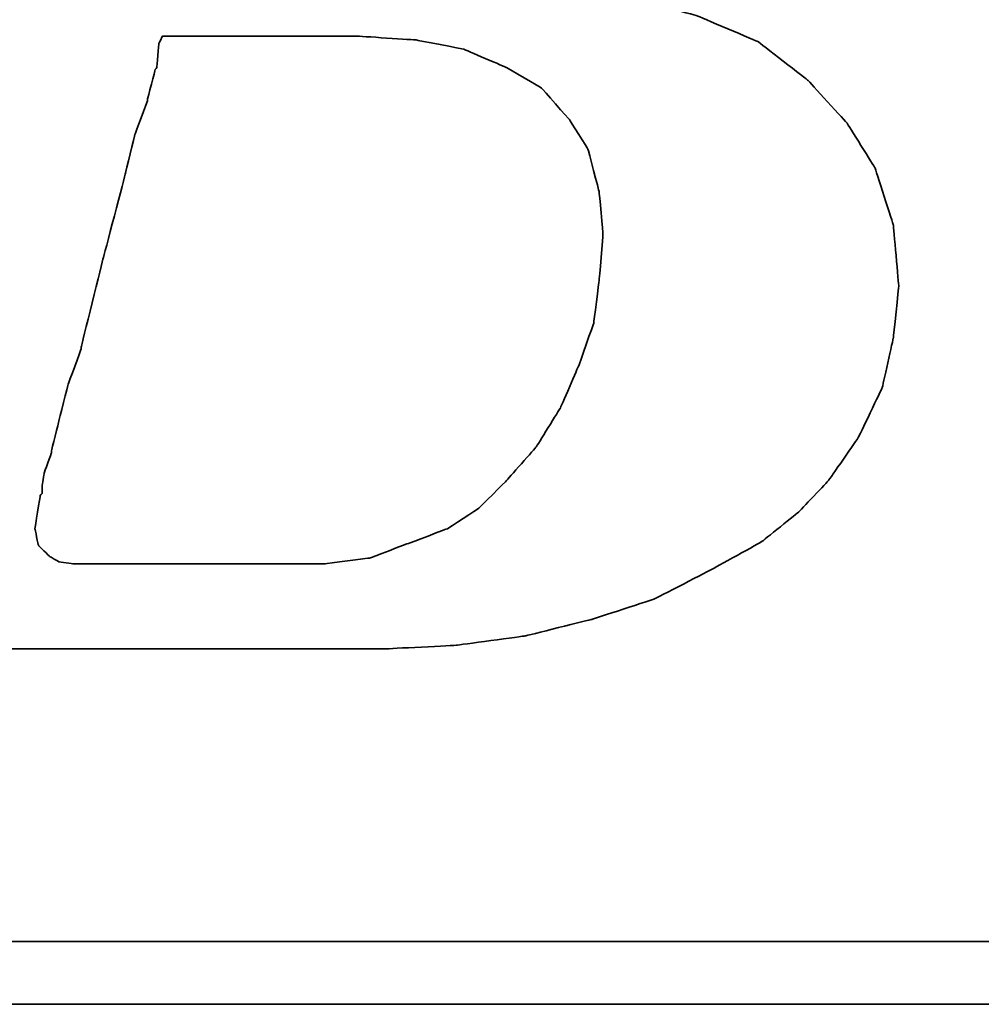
# Model space of a CAD drawing. Header units: millimetres. Extents: x 1362 to 1585, y 740 to 922.
# Tile 26 of 50: x 1561.922 to 1562.655, y 848.605 to 849.356. Entities that reach past the tile are written whole.
import ezdxf

# ---------------------------------------------------------------- set-up
doc = ezdxf.new("R2010")
doc.units = ezdxf.units.MM
doc.header["$LTSCALE"] = 0.1
doc.layers.add('CHA', color=7, linetype='CONTINUOUS')
doc.layers.add('layer 1', color=7, linetype='CONTINUOUS')

# ---------------------------------------------------------------- blocks, each defined once
blk = doc.blocks.new('TBI MOTION logo(完整正式版)')
at = {"layer": 'layer 1', "color": 22, "lineweight": 35}
for points, knots in [([(-64.65375, -6.86375), (-64.65375, -6.86375), (-64.84375, -7.29625), (-64.84375, -7.29625), (-64.84375, -7.29625), (-64.84375, -7.29625), (-64.86875, -7.34375), (-64.86875, -7.34375), (-64.86875, -7.34375), (-64.86875, -7.34375), (-64.86875, -7.36875), (-64.86875, -7.36875), (-64.86875, -7.36875), (-64.86875, -7.36875), (-65.15375, -7.65375), (-65.15375, -7.65375), (-65.15375, -7.65375), (-65.15375, -7.65375), (-65.17875, -7.65375), (-65.17875, -7.65375), (-65.17875, -7.65375), (-65.17875, -7.65375), (-65.20375, -7.67875), (-65.20375, -7.67875), (-65.20375, -7.67875), (-65.20375, -7.67875), (-65.58875, -7.87125), (-65.58875, -7.87125), (-65.58875, -7.87125), (-65.58875, -7.87125), (-65.63375, -7.87125), (-65.63375, -7.87125), (-65.63375, -7.87125), (-65.63375, -7.87125), (-65.65875, -7.89375), (-65.65875, -7.89375), (-65.65875, -7.89375), (-65.65875, -7.89375), (-66.09375, -7.94375), (-66.09375, -7.94375), (-66.09375, -7.94375), (-66.09375, -7.94375), (-66.11375, -7.94375), (-66.11375, -7.94375), (-66.11375, -7.94375), (-66.11375, -7.94375), (-66.16375, -7.94375), (-66.16375, -7.94375), (-66.16375, -7.94375), (-66.16375, -7.94375), (-66.30875, -7.94375), (-66.30875, -7.94375), (-66.30875, -7.94375), (-66.30875, -7.94375), (-66.69375, -7.94375), (-66.69375, -7.94375), (-66.69375, -7.94375), (-66.69375, -7.94375), (-67.07375, -7.94375), (-67.07375, -7.94375), (-67.07375, -7.94375), (-67.07375, -7.94375), (-67.12375, -7.94375), (-67.12375, -7.94375), (-67.12375, -7.94375), (-67.12375, -7.94375), (-67.12375, -7.96625), (-67.12375, -7.96625), (-67.12375, -7.96625), (-67.12375, -7.96625), (-67.14875, -7.99125), (-67.14875, -7.99125), (-67.14875, -7.99125), (-67.14875, -7.99125), (-67.24375, -8.34875), (-67.24375, -8.34875), (-67.24375, -8.34875), (-67.24375, -8.34875), (-67.31375, -8.68625), (-67.31375, -8.68625), (-67.31375, -8.68625), (-67.31375, -8.68625), (-67.26875, -8.68625), (-67.26875, -8.68625), (-67.26875, -8.68625), (-67.26875, -8.68625), (-67.07375, -8.68625), (-67.07375, -8.68625), (-67.07375, -8.68625), (-67.07375, -8.68625), (-66.54875, -8.68625), (-66.54875, -8.68625), (-66.54875, -8.68625), (-66.54875, -8.68625), (-65.82625, -8.68625), (-65.82625, -8.68625), (-65.82625, -8.68625), (-65.82625, -8.68625), (-65.01375, -8.68625), (-65.01375, -8.68625), (-65.01375, -8.68625), (-65.01375, -8.68625), (-64.05375, -8.68625), (-64.05375, -8.68625), (-64.05375, -8.68625), (-64.05375, -8.68625), (-62.08375, -8.68625), (-62.08375, -8.68625), (-62.08375, -8.68625), (-62.08375, -8.68625), (-60.06875, -8.68625), (-60.06875, -8.68625), (-60.06875, -8.68625), (-60.06875, -8.68625), (-59.10875, -8.68625), (-59.10875, -8.68625), (-59.10875, -8.68625), (-59.10875, -8.68625), (-58.29375, -8.68625), (-58.29375, -8.68625), (-58.29375, -8.68625), (-58.29375, -8.68625), (-57.57375, -8.68625), (-57.57375, -8.68625), (-57.57375, -8.68625), (-57.57375, -8.68625), (-57.04875, -8.68625), (-57.04875, -8.68625), (-57.04875, -8.68625), (-57.04875, -8.68625), (-56.85375, -8.68625), (-56.85375, -8.68625), (-56.85375, -8.68625), (-56.85375, -8.68625), (-56.70875, -8.68625), (-56.70875, -8.68625), (-56.70875, -8.68625), (-56.70875, -8.68625), (-56.61375, -8.68625), (-56.61375, -8.68625), (-56.61375, -8.68625), (-56.61375, -8.68625), (-56.56875, -8.68625), (-56.56875, -8.68625), (-56.56875, -8.68625), (-56.56875, -8.68625), (-55.65375, -8.63875), (-55.65375, -8.63875), (-55.65375, -8.63875), (-55.65375, -8.63875), (-54.76875, -8.51875), (-54.76875, -8.51875), (-54.76875, -8.51875), (-54.76875, -8.51875), (-53.90375, -8.30375), (-53.90375, -8.30375), (-53.90375, -8.30375), (-53.90375, -8.30375), (-53.08875, -8.03875), (-53.08875, -8.03875), (-53.08875, -8.03875), (-53.08875, -8.03875), (-52.34375, -7.65375), (-52.34375, -7.65375), (-52.34375, -7.65375), (-52.34375, -7.65375), (-51.69875, -7.29625), (-51.69875, -7.29625), (-51.69875, -7.29625), (-51.69875, -7.29625), (-51.21875, -6.91125), (-51.21875, -6.91125), (-51.21875, -6.91125), (-51.21875, -6.91125), (-50.83375, -6.50375), (-50.83375, -6.50375), (-50.83375, -6.50375), (-50.83375, -6.50375), (-50.44875, -5.94875), (-50.44875, -5.94875), (-50.44875, -5.94875), (-50.44875, -5.94875), (-50.13875, -5.30375), (-50.13875, -5.30375), (-50.13875, -5.30375), (-50.13875, -5.30375), (-49.99375, -4.65375), (-49.99375, -4.65375), (-49.99375, -4.65375), (-49.99375, -4.65375), (-49.92375, -3.98375), (-49.92375, -3.98375), (-49.92375, -3.98375), (-49.92375, -3.98375), (-49.99375, -3.19374), (-49.99375, -3.19374), (-49.99375, -3.19374), (-49.99375, -3.19374), (-50.23374, -2.44874), (-50.23374, -2.44874), (-50.23374, -2.44874), (-50.23374, -2.44874), (-50.59375, -1.87374), (-50.59375, -1.87374), (-50.59375, -1.87374), (-50.59375, -1.87374), (-51.09875, -1.31874), (-51.09875, -1.31874), (-51.09875, -1.31874), (-51.09875, -1.31874), (-51.74375, -0.81875), (-51.74375, -0.81875), (-51.74375, -0.81875), (-51.74375, -0.81875), (-52.53875, -0.48125), (-52.53875, -0.48125), (-52.53875, -0.48125), (-52.53875, -0.48125), (-53.47375, -0.21875), (-53.47375, -0.21875), (-53.47375, -0.21875), (-53.47375, -0.21875), (-54.52875, -0.04874), (-54.52875, -0.04874), (-54.52875, -0.04874), (-54.52875, -0.04874), (-55.65375, 0.12125), (-55.65375, 0.12125), (-55.65375, 0.12125), (-55.65375, 0.12125), (-54.50375, 0.28624), (-54.50375, 0.28624), (-54.50375, 0.28624), (-54.50375, 0.28624), (-53.83375, 0.38124), (-53.83375, 0.38124), (-53.83375, 0.38124), (-53.83375, 0.38124), (-53.18375, 0.50125), (-53.18375, 0.50125), (-53.18375, 0.50125), (-53.18375, 0.50125), (-52.55875, 0.66874), (-52.55875, 0.66874), (-52.55875, 0.66874), (-52.55875, 0.66874), (-52.03375, 0.86124), (-52.03375, 0.86124), (-52.03375, 0.86124), (-52.03375, 0.86124), (-51.50374, 1.03124), (-51.50374, 1.03124), (-51.50374, 1.03124), (-51.50374, 1.03124), (-51.09875, 1.27125), (-51.09875, 1.27125), (-51.09875, 1.27125), (-51.09875, 1.27125), (-50.71375, 1.48624), (-50.71375, 1.48624), (-50.71375, 1.48624), (-50.71375, 1.48624), (-50.37625, 1.77625), (-50.37625, 1.77625), (-50.37625, 1.77625), (-50.37625, 1.77625), (-49.82375, 2.37625), (-49.82375, 2.37625), (-49.82375, 2.37625), (-49.82375, 2.37625), (-49.41875, 2.99625), (-49.41875, 2.99625), (-49.41875, 2.99625), (-49.41875, 2.99625), (-49.22375, 3.76625), (-49.22375, 3.76625), (-49.22375, 3.76625), (-49.22375, 3.76625), (-49.15375, 4.50874), (-49.15375, 4.50874), (-49.15375, 4.50874), (-49.15375, 4.50874), (-49.20375, 5.25125), (-49.20375, 5.25125), (-49.20375, 5.25125), (-49.20375, 5.25125), (-49.41875, 5.92625), (-49.41875, 5.92625), (-49.41875, 5.92625), (-49.41875, 5.92625), (-49.77875, 6.47625), (-49.77875, 6.47625), (-49.77875, 6.47625), (-49.77875, 6.47625), (-50.33125, 7.02624), (-50.33125, 7.02624), (-50.33125, 7.02624), (-50.33125, 7.02624), (-51.00125, 7.43625), (-51.00125, 7.43625), (-51.00125, 7.43625), (-51.00125, 7.43625), (-51.79375, 7.72625), (-51.79375, 7.72625), (-51.79375, 7.72625), (-51.79375, 7.72625), (-52.72875, 7.89124), (-52.72875, 7.89124), (-52.72875, 7.89124), (-52.72875, 7.89124), (-53.83375, 7.98625), (-53.83375, 7.98625), (-53.83375, 7.98625), (-53.83375, 7.98625), (-53.92875, 7.98625), (-53.92875, 7.98625), (-53.92875, 7.98625), (-53.92875, 7.98625), (-54.26375, 7.98625), (-54.26375, 7.98625), (-54.26375, 7.98625), (-54.26375, 7.98625), (-54.74375, 7.98625), (-54.74375, 7.98625), (-54.74375, 7.98625), (-54.74375, 7.98625), (-55.36875, 7.98625), (-55.36875, 7.98625), (-55.36875, 7.98625), (-55.36875, 7.98625), (-56.13375, 7.98625), (-56.13375, 7.98625), (-56.13375, 7.98625), (-56.13375, 7.98625), (-56.94875, 7.98625), (-56.94875, 7.98625), (-56.94875, 7.98625), (-56.94875, 7.98625), (-58.77625, 7.98625), (-58.77625, 7.98625), (-58.77625, 7.98625), (-58.77625, 7.98625), (-60.59875, 7.98625), (-60.59875, 7.98625), (-60.59875, 7.98625), (-60.59875, 7.98625), (-61.41375, 7.98625), (-61.41375, 7.98625), (-61.41375, 7.98625), (-61.41375, 7.98625), (-62.17875, 7.98625), (-62.17875, 7.98625), (-62.17875, 7.98625), (-62.17875, 7.98625), (-62.80375, 7.98625), (-62.80375, 7.98625), (-62.80375, 7.98625), (-62.80375, 7.98625), (-63.30625, 7.98625), (-63.30625, 7.98625), (-63.30625, 7.98625), (-63.30625, 7.98625), (-63.57375, 7.98625), (-63.57375, 7.98625), (-63.57375, 7.98625), (-63.57375, 7.98625), (-63.57375, 7.96375), (-63.57375, 7.96375), (-63.57375, 7.96375), (-63.57375, 7.96375), (-63.59875, 7.94125), (-63.59875, 7.94125), (-63.59875, 7.94125), (-63.59875, 7.94125), (-63.69375, 7.55625), (-63.69375, 7.55625), (-63.69375, 7.55625), (-63.69375, 7.55625), (-63.76375, 7.24624), (-63.76375, 7.24624), (-63.76375, 7.24624), (-63.76375, 7.24624), (-63.23875, 7.24624), (-63.23875, 7.24624), (-63.23875, 7.24624), (-63.23875, 7.24624), (-62.75875, 7.24624), (-62.75875, 7.24624), (-62.75875, 7.24624), (-62.75875, 7.24624), (-62.61125, 7.24624), (-62.61125, 7.24624), (-62.61125, 7.24624), (-62.61125, 7.24624), (-62.56625, 7.24624), (-62.56625, 7.24624), (-62.56625, 7.24624), (-62.56625, 7.24624), (-62.22875, 7.24624), (-62.22875, 7.24624), (-62.22875, 7.24624), (-62.22875, 7.24624), (-62.20375, 7.24624), (-62.20375, 7.24624), (-62.20375, 7.24624), (-62.20375, 7.24624), (-62.17875, 7.21875), (-62.17875, 7.21875), (-62.17875, 7.21875), (-62.17875, 7.21875), (-61.96375, 7.17125), (-61.96375, 7.17125), (-61.96375, 7.17125), (-61.96375, 7.17125), (-61.72375, 7.12624), (-61.72375, 7.12624), (-61.72375, 7.12624), (-61.72375, 7.12624), (-61.70375, 7.12624), (-61.70375, 7.12624), (-61.70375, 7.12624), (-61.70375, 7.12624), (-61.55875, 7.07624), (-61.55875, 7.07624), (-61.55875, 7.07624), (-61.55875, 7.07624), (-61.50875, 7.07624), (-61.50875, 7.07624), (-61.50875, 7.07624), (-61.50875, 7.07624), (-61.48375, 7.02624), (-61.48375, 7.02624), (-61.48375, 7.02624), (-61.48375, 7.02624), (-61.31875, 6.83375), (-61.31875, 6.83375), (-61.31875, 6.83375), (-61.31875, 6.83375), (-61.29375, 6.81125), (-61.29375, 6.81125), (-61.29375, 6.81125), (-61.29375, 6.81125), (-61.29375, 6.78625), (-61.29375, 6.78625), (-61.29375, 6.78625), (-61.29375, 6.78625), (-61.19875, 6.50124), (-61.19875, 6.50124), (-61.19875, 6.50124), (-61.19875, 6.50124), (-61.17375, 6.45124), (-61.17375, 6.45124), (-61.17375, 6.45124), (-61.17375, 6.45124), (-61.19875, 6.40625), (-61.19875, 6.40625), (-61.19875, 6.40625), (-61.19875, 6.40625), (-61.26875, 5.99624), (-61.26875, 5.99624), (-61.26875, 5.99624), (-61.26875, 5.99624), (-61.26875, 5.85125), (-61.26875, 5.85125), (-61.26875, 5.85125), (-61.26875, 5.85125), (-61.26875, 5.82625), (-61.26875, 5.82625), (-61.26875, 5.82625), (-61.26875, 5.82625), (-61.29375, 5.80625), (-61.29375, 5.80625), (-61.29375, 5.80625), (-61.29375, 5.80625), (-61.34125, 5.66125), (-61.34125, 5.66125), (-61.34125, 5.66125), (-61.34125, 5.66125), (-61.41375, 5.44625), (-61.41375, 5.44625), (-61.41375, 5.44625), (-61.41375, 5.44625), (-61.48375, 5.15625), (-61.48375, 5.15625), (-61.48375, 5.15625), (-61.48375, 5.15625), (-61.58375, 4.82124), (-61.58375, 4.82124), (-61.58375, 4.82124), (-61.58375, 4.82124), (-61.79875, 4.00375), (-61.79875, 4.00375), (-61.79875, 4.00375), (-61.79875, 4.00375), (-62.05875, 2.99625), (-62.05875, 2.99625), (-62.05875, 2.99625), (-62.05875, 2.99625), (-62.34875, 1.91625), (-62.34875, 1.91625), (-62.34875, 1.91625), (-62.34875, 1.91625), (-62.97375, -0.41124), (-62.97375, -0.41124), (-62.97375, -0.41124), (-62.97375, -0.41124), (-63.59875, -2.75875), (-63.59875, -2.75875), (-63.59875, -2.75875), (-63.59875, -2.75875), (-63.88375, -3.86374), (-63.88375, -3.86374), (-63.88375, -3.86374), (-63.88375, -3.86374), (-64.14875, -4.82374), (-64.14875, -4.82374), (-64.14875, -4.82374), (-64.14875, -4.82374), (-64.36375, -5.64125), (-64.36375, -5.64125), (-64.36375, -5.64125), (-64.36375, -5.64125), (-64.43625, -5.97625), (-64.43625, -5.97625), (-64.43625, -5.97625), (-64.43625, -5.97625), (-64.50875, -6.28625), (-64.50875, -6.28625), (-64.50875, -6.28625), (-64.50875, -6.28625), (-64.50875, -6.30875), (-64.50875, -6.30875), (-64.50875, -6.30875), (-64.50875, -6.30875), (-64.57875, -6.50375), (-64.57875, -6.50375), (-64.57875, -6.50375), (-64.57875, -6.50375), (-64.62875, -6.69625), (-64.62875, -6.69625), (-64.62875, -6.69625), (-64.62875, -6.69625), (-64.62875, -6.76875), (-64.62875, -6.76875), (-64.62875, -6.76875), (-64.62875, -6.76875), (-64.62875, -6.81375), (-64.62875, -6.81375), (-64.62875, -6.81375), (-64.62875, -6.81375), (-64.62875, -6.83875), (-64.62875, -6.83875), (-64.62875, -6.83875), (-64.62875, -6.83875), (-64.65375, -6.86375), (-64.65375, -6.86375)], [0, 0, 0, 0, 0.00719424, 0.00719424, 0.00719424, 0.00719425, 0.01438849, 0.01438849, 0.01438849, 0.0143885, 0.02158273, 0.02158273, 0.02158273, 0.02158274, 0.02877698, 0.02877698, 0.02877698, 0.02877699, 0.03597122, 0.03597122, 0.03597122, 0.03597123, 0.04316547, 0.04316547, 0.04316547, 0.04316548, 0.05035971, 0.05035971, 0.05035971, 0.05035972, 0.05755396, 0.05755396, 0.05755396, 0.05755397, 0.0647482, 0.0647482, 0.0647482, 0.06474821, 0.07194245, 0.07194245, 0.07194245, 0.07194246, 0.07913669, 0.07913669, 0.07913669, 0.0791367, 0.08633094, 0.08633094, 0.08633094, 0.08633095, 0.09352518, 0.09352518, 0.09352518, 0.09352519, 0.10071942, 0.10071942, 0.10071942, 0.10071943, 0.10791367, 0.10791367, 0.10791367, 0.10791368, 0.11510791, 0.11510791, 0.11510791, 0.11510792, 0.12230216, 0.12230216, 0.12230216, 0.12230217, 0.1294964, 0.1294964, 0.1294964, 0.12949641, 0.13669065, 0.13669065, 0.13669065, 0.13669066, 0.14388489, 0.14388489, 0.14388489, 0.1438849, 0.15107914, 0.15107914, 0.15107914, 0.15107915, 0.15827338, 0.15827338, 0.15827338, 0.15827339, 0.16546763, 0.16546763, 0.16546763, 0.16546764, 0.17266187, 0.17266187, 0.17266187, 0.17266188, 0.17985612, 0.17985612, 0.17985612, 0.17985613, 0.18705036, 0.18705036, 0.18705036, 0.18705037, 0.1942446, 0.1942446, 0.1942446, 0.19424461, 0.20143885, 0.20143885, 0.20143885, 0.20143886, 0.20863309, 0.20863309, 0.20863309, 0.2086331, 0.21582734, 0.21582734, 0.21582734, 0.21582735, 0.22302158, 0.22302158, 0.22302158, 0.22302159, 0.23021583, 0.23021583, 0.23021583, 0.23021584, 0.23741007, 0.23741007, 0.23741007, 0.23741008, 0.24460432, 0.24460432, 0.24460432, 0.24460433, 0.25179856, 0.25179856, 0.25179856, 0.25179857, 0.25899281, 0.25899281, 0.25899281, 0.25899282, 0.26618705, 0.26618705, 0.26618705, 0.26618706, 0.27338129, 0.27338129, 0.27338129, 0.2733813, 0.28057554, 0.28057554, 0.28057554, 0.28057555, 0.28776978, 0.28776978, 0.28776978, 0.28776979, 0.29496403, 0.29496403, 0.29496403, 0.29496404, 0.30215827, 0.30215827, 0.30215827, 0.30215828, 0.30935252, 0.30935252, 0.30935252, 0.30935253, 0.31654676, 0.31654676, 0.31654676, 0.31654677, 0.32374101, 0.32374101, 0.32374101, 0.32374102, 0.33093525, 0.33093525, 0.33093525, 0.33093526, 0.3381295, 0.3381295, 0.3381295, 0.33812951, 0.34532374, 0.34532374, 0.34532374, 0.34532375, 0.35251799, 0.35251799, 0.35251799, 0.352518, 0.35971223, 0.35971223, 0.35971223, 0.35971224, 0.36690647, 0.36690647, 0.36690647, 0.36690648, 0.37410072, 0.37410072, 0.37410072, 0.37410073, 0.38129496, 0.38129496, 0.38129496, 0.38129497, 0.38848921, 0.38848921, 0.38848921, 0.38848922, 0.39568345, 0.39568345, 0.39568345, 0.39568346, 0.4028777, 0.4028777, 0.4028777, 0.40287771, 0.41007194, 0.41007194, 0.41007194, 0.41007195, 0.41726619, 0.41726619, 0.41726619, 0.4172662, 0.42446043, 0.42446043, 0.42446043, 0.42446044, 0.43165468, 0.43165468, 0.43165468, 0.43165469, 0.43884892, 0.43884892, 0.43884892, 0.43884893, 0.44604317, 0.44604317, 0.44604317, 0.44604318, 0.45323741, 0.45323741, 0.45323741, 0.45323742, 0.46043165, 0.46043165, 0.46043165, 0.46043166, 0.4676259, 0.4676259, 0.4676259, 0.46762591, 0.47482014, 0.47482014, 0.47482014, 0.47482015, 0.48201439, 0.48201439, 0.48201439, 0.4820144, 0.48920863, 0.48920863, 0.48920863, 0.48920864, 0.49640288, 0.49640288, 0.49640288, 0.49640289, 0.50359712, 0.50359712, 0.50359712, 0.50359713, 0.51079137, 0.51079137, 0.51079137, 0.51079138, 0.51798561, 0.51798561, 0.51798561, 0.51798562, 0.52517986, 0.52517986, 0.52517986, 0.52517987, 0.5323741, 0.5323741, 0.5323741, 0.53237411, 0.53956835, 0.53956835, 0.53956835, 0.53956836, 0.54676259, 0.54676259, 0.54676259, 0.5467626, 0.55395683, 0.55395683, 0.55395683, 0.55395684, 0.56115108, 0.56115108, 0.56115108, 0.56115109, 0.56834532, 0.56834532, 0.56834532, 0.56834533, 0.57553957, 0.57553957, 0.57553957, 0.57553958, 0.58273381, 0.58273381, 0.58273381, 0.58273382, 0.58992806, 0.58992806, 0.58992806, 0.58992807, 0.5971223, 0.5971223, 0.5971223, 0.59712231, 0.60431655, 0.60431655, 0.60431655, 0.60431656, 0.61151079, 0.61151079, 0.61151079, 0.6115108, 0.61870504, 0.61870504, 0.61870504, 0.61870505, 0.62589928, 0.62589928, 0.62589928, 0.62589929, 0.63309353, 0.63309353, 0.63309353, 0.63309354, 0.64028777, 0.64028777, 0.64028777, 0.64028778, 0.64748201, 0.64748201, 0.64748201, 0.64748202, 0.65467626, 0.65467626, 0.65467626, 0.65467627, 0.6618705, 0.6618705, 0.6618705, 0.66187051, 0.66906475, 0.66906475, 0.66906475, 0.66906476, 0.67625899, 0.67625899, 0.67625899, 0.676259, 0.68345324, 0.68345324, 0.68345324, 0.68345325, 0.69064748, 0.69064748, 0.69064748, 0.69064749, 0.69784173, 0.69784173, 0.69784173, 0.69784174, 0.70503597, 0.70503597, 0.70503597, 0.70503598, 0.71223022, 0.71223022, 0.71223022, 0.71223023, 0.71942446, 0.71942446, 0.71942446, 0.71942447, 0.72661871, 0.72661871, 0.72661871, 0.72661872, 0.73381295, 0.73381295, 0.73381295, 0.73381296, 0.74100719, 0.74100719, 0.74100719, 0.7410072, 0.74820144, 0.74820144, 0.74820144, 0.74820145, 0.75539568, 0.75539568, 0.75539568, 0.75539569, 0.76258993, 0.76258993, 0.76258993, 0.76258994, 0.76978417, 0.76978417, 0.76978417, 0.76978418, 0.77697842, 0.77697842, 0.77697842, 0.77697843, 0.78417266, 0.78417266, 0.78417266, 0.78417267, 0.79136691, 0.79136691, 0.79136691, 0.79136692, 0.79856115, 0.79856115, 0.79856115, 0.79856116, 0.8057554, 0.8057554, 0.8057554, 0.80575541, 0.81294964, 0.81294964, 0.81294964, 0.81294965, 0.82014388, 0.82014388, 0.82014388, 0.82014389, 0.82733813, 0.82733813, 0.82733813, 0.82733814, 0.83453237, 0.83453237, 0.83453237, 0.83453238, 0.84172662, 0.84172662, 0.84172662, 0.84172663, 0.84892086, 0.84892086, 0.84892086, 0.84892087, 0.85611511, 0.85611511, 0.85611511, 0.85611512, 0.86330935, 0.86330935, 0.86330935, 0.86330936, 0.8705036, 0.8705036, 0.8705036, 0.87050361, 0.87769784, 0.87769784, 0.87769784, 0.87769785, 0.88489209, 0.88489209, 0.88489209, 0.8848921, 0.89208633, 0.89208633, 0.89208633, 0.89208634, 0.89928058, 0.89928058, 0.89928058, 0.89928059, 0.90647482, 0.90647482, 0.90647482, 0.90647483, 0.91366906, 0.91366906, 0.91366906, 0.91366907, 0.92086331, 0.92086331, 0.92086331, 0.92086332, 0.92805755, 0.92805755, 0.92805755, 0.92805756, 0.9352518, 0.9352518, 0.9352518, 0.93525181, 0.94244604, 0.94244604, 0.94244604, 0.94244605, 0.94964029, 0.94964029, 0.94964029, 0.9496403, 0.95683453, 0.95683453, 0.95683453, 0.95683454, 0.96402878, 0.96402878, 0.96402878, 0.96402879, 0.97122302, 0.97122302, 0.97122302, 0.97122303, 0.97841727, 0.97841727, 0.97841727, 0.97841728, 0.98561151, 0.98561151, 0.98561151, 0.98561152, 0.99280576, 0.99280576, 0.99280576, 0.99280577, 1, 1, 1, 1]), ([(-61.03125, -6.57375), (-61.03125, -6.57375), (-61.03125, -6.67125), (-61.03125, -6.67125), (-61.03125, -6.67125), (-61.03125, -6.67125), (-61.05375, -6.69625), (-61.05375, -6.69625), (-61.05375, -6.69625), (-61.05375, -6.69625), (-61.12375, -7.12875), (-61.12375, -7.12875), (-61.12375, -7.12875), (-61.12375, -7.12875), (-61.07875, -7.34375), (-61.07875, -7.34375), (-61.07875, -7.34375), (-61.07875, -7.34375), (-60.93375, -7.48875), (-60.93375, -7.48875), (-60.93375, -7.48875), (-60.93375, -7.48875), (-60.81375, -7.55625), (-60.81375, -7.55625), (-60.81375, -7.55625), (-60.81375, -7.55625), (-60.62375, -7.58375), (-60.62375, -7.58375), (-60.62375, -7.58375), (-60.62375, -7.58375), (-60.30875, -7.58375), (-60.30875, -7.58375), (-60.30875, -7.58375), (-60.30875, -7.58375), (-59.97375, -7.58375), (-59.97375, -7.58375), (-59.97375, -7.58375), (-59.97375, -7.58375), (-59.87875, -7.58375), (-59.87875, -7.58375), (-59.87875, -7.58375), (-59.87875, -7.58375), (-59.63625, -7.58375), (-59.63625, -7.58375), (-59.63625, -7.58375), (-59.63625, -7.58375), (-58.96875, -7.58375), (-58.96875, -7.58375), (-58.96875, -7.58375), (-58.96875, -7.58375), (-58.29375, -7.58375), (-58.29375, -7.58375), (-58.29375, -7.58375), (-58.29375, -7.58375), (-58.05375, -7.58375), (-58.05375, -7.58375), (-58.05375, -7.58375), (-58.05375, -7.58375), (-57.98375, -7.58375), (-57.98375, -7.58375), (-57.98375, -7.58375), (-57.98375, -7.58375), (-57.35875, -7.58375), (-57.35875, -7.58375), (-57.35875, -7.58375), (-57.35875, -7.58375), (-56.78375, -7.50875), (-56.78375, -7.50875), (-56.78375, -7.50875), (-56.78375, -7.50875), (-56.27875, -7.31875), (-56.27875, -7.31875), (-56.27875, -7.31875), (-56.27875, -7.31875), (-55.77375, -7.12875), (-55.77375, -7.12875), (-55.77375, -7.12875), (-55.77375, -7.12875), (-55.36875, -6.86375), (-55.36875, -6.86375), (-55.36875, -6.86375), (-55.36875, -6.86375), (-55.00875, -6.50375), (-55.00875, -6.50375), (-55.00875, -6.50375), (-55.00875, -6.50375), (-54.62375, -6.06875), (-54.62375, -6.06875), (-54.62375, -6.06875), (-54.62375, -6.06875), (-54.31375, -5.56875), (-54.31375, -5.56875), (-54.31375, -5.56875), (-54.31375, -5.56875), (-54.07375, -5.01625), (-54.07375, -5.01625), (-54.07375, -5.01625), (-54.07375, -5.01625), (-53.87875, -4.46374), (-53.87875, -4.46374), (-53.87875, -4.46374), (-53.87875, -4.46374), (-53.80875, -3.91375), (-53.80875, -3.91375), (-53.80875, -3.91375), (-53.80875, -3.91375), (-53.75875, -3.31375), (-53.75875, -3.31375), (-53.75875, -3.31375), (-53.75875, -3.31375), (-53.80875, -2.75875), (-53.80875, -2.75875), (-53.80875, -2.75875), (-53.80875, -2.75875), (-53.95375, -2.20875), (-53.95375, -2.20875), (-53.95375, -2.20875), (-53.95375, -2.20875), (-54.19375, -1.82625), (-54.19375, -1.82625), (-54.19375, -1.82625), (-54.19375, -1.82625), (-54.55375, -1.41875), (-54.55375, -1.41875), (-54.55375, -1.41875), (-54.55375, -1.41875), (-55.00875, -1.15125), (-55.00875, -1.15125), (-55.00875, -1.15125), (-55.00875, -1.15125), (-55.56125, -0.91375), (-55.56125, -0.91375), (-55.56125, -0.91375), (-55.56125, -0.91375), (-56.18125, -0.79375), (-56.18125, -0.79375), (-56.18125, -0.79375), (-56.18125, -0.79375), (-56.94875, -0.74374), (-56.94875, -0.74374), (-56.94875, -0.74374), (-56.94875, -0.74374), (-56.99875, -0.74374), (-56.99875, -0.74374), (-56.99875, -0.74374), (-56.99875, -0.74374), (-57.09375, -0.74374), (-57.09375, -0.74374), (-57.09375, -0.74374), (-57.09375, -0.74374), (-57.38375, -0.74374), (-57.38375, -0.74374), (-57.38375, -0.74374), (-57.38375, -0.74374), (-57.76875, -0.74374), (-57.76875, -0.74374), (-57.76875, -0.74374), (-57.76875, -0.74374), (-58.24625, -0.74374), (-58.24625, -0.74374), (-58.24625, -0.74374), (-58.24625, -0.74374), (-58.72875, -0.74374), (-58.72875, -0.74374), (-58.72875, -0.74374), (-58.72875, -0.74374), (-59.20875, -0.74374), (-59.20875, -0.74374), (-59.20875, -0.74374), (-59.20875, -0.74374), (-59.46875, -0.74374), (-59.46875, -0.74374), (-59.46875, -0.74374), (-59.46875, -0.74374), (-59.51625, -0.83875), (-59.51625, -0.83875), (-59.51625, -0.83875), (-59.51625, -0.83875), (-59.54375, -1.15125), (-59.54375, -1.15125), (-59.54375, -1.15125), (-59.54375, -1.15125), (-59.56375, -1.17874), (-59.56375, -1.17874), (-59.56375, -1.17874), (-59.56375, -1.17874), (-59.66375, -1.55875), (-59.66375, -1.55875), (-59.66375, -1.55875), (-59.66375, -1.55875), (-59.66375, -1.58375), (-59.66375, -1.58375), (-59.66375, -1.58375), (-59.66375, -1.58375), (-59.82875, -2.01874), (-59.82875, -2.01874), (-59.82875, -2.01874), (-59.82875, -2.01874), (-59.94875, -2.52125), (-59.94875, -2.52125), (-59.94875, -2.52125), (-59.94875, -2.52125), (-60.23875, -3.62375), (-60.23875, -3.62375), (-60.23875, -3.62375), (-60.23875, -3.62375), (-60.52375, -4.77624), (-60.52375, -4.77624), (-60.52375, -4.77624), (-60.52375, -4.77624), (-60.52375, -4.79874), (-60.52375, -4.79874), (-60.52375, -4.79874), (-60.52375, -4.79874), (-60.69125, -5.25375), (-60.69125, -5.25375), (-60.69125, -5.25375), (-60.69125, -5.25375), (-60.81375, -5.73625), (-60.81375, -5.73625), (-60.81375, -5.73625), (-60.81375, -5.73625), (-60.90875, -6.11875), (-60.90875, -6.11875), (-60.90875, -6.11875), (-60.90875, -6.11875), (-60.90875, -6.14375), (-60.90875, -6.14375), (-60.90875, -6.14375), (-60.90875, -6.14375), (-61.00375, -6.40875), (-61.00375, -6.40875), (-61.00375, -6.40875), (-61.00375, -6.40875), (-61.03125, -6.57375), (-61.03125, -6.57375)], [0, 0, 0, 0, 0.01694915, 0.01694915, 0.01694915, 0.01694916, 0.03389831, 0.03389831, 0.03389831, 0.03389832, 0.05084746, 0.05084746, 0.05084746, 0.05084747, 0.06779661, 0.06779661, 0.06779661, 0.06779662, 0.08474576, 0.08474576, 0.08474576, 0.08474577, 0.10169492, 0.10169492, 0.10169492, 0.10169493, 0.11864407, 0.11864407, 0.11864407, 0.11864408, 0.13559322, 0.13559322, 0.13559322, 0.13559323, 0.15254237, 0.15254237, 0.15254237, 0.15254238, 0.16949153, 0.16949153, 0.16949153, 0.16949154, 0.18644068, 0.18644068, 0.18644068, 0.18644069, 0.20338983, 0.20338983, 0.20338983, 0.20338984, 0.22033898, 0.22033898, 0.22033898, 0.22033899, 0.23728814, 0.23728814, 0.23728814, 0.23728815, 0.25423729, 0.25423729, 0.25423729, 0.2542373, 0.27118644, 0.27118644, 0.27118644, 0.27118645, 0.28813559, 0.28813559, 0.28813559, 0.2881356, 0.30508475, 0.30508475, 0.30508475, 0.30508476, 0.3220339, 0.3220339, 0.3220339, 0.32203391, 0.33898305, 0.33898305, 0.33898305, 0.33898306, 0.3559322, 0.3559322, 0.3559322, 0.35593221, 0.37288136, 0.37288136, 0.37288136, 0.37288137, 0.38983051, 0.38983051, 0.38983051, 0.38983052, 0.40677966, 0.40677966, 0.40677966, 0.40677967, 0.42372881, 0.42372881, 0.42372881, 0.42372882, 0.44067797, 0.44067797, 0.44067797, 0.44067798, 0.45762712, 0.45762712, 0.45762712, 0.45762713, 0.47457627, 0.47457627, 0.47457627, 0.47457628, 0.49152542, 0.49152542, 0.49152542, 0.49152543, 0.50847458, 0.50847458, 0.50847458, 0.50847459, 0.52542373, 0.52542373, 0.52542373, 0.52542374, 0.54237288, 0.54237288, 0.54237288, 0.54237289, 0.55932203, 0.55932203, 0.55932203, 0.55932204, 0.57627119, 0.57627119, 0.57627119, 0.5762712, 0.59322034, 0.59322034, 0.59322034, 0.59322035, 0.61016949, 0.61016949, 0.61016949, 0.6101695, 0.62711864, 0.62711864, 0.62711864, 0.62711865, 0.6440678, 0.6440678, 0.6440678, 0.64406781, 0.66101695, 0.66101695, 0.66101695, 0.66101696, 0.6779661, 0.6779661, 0.6779661, 0.67796611, 0.69491525, 0.69491525, 0.69491525, 0.69491526, 0.71186441, 0.71186441, 0.71186441, 0.71186442, 0.72881356, 0.72881356, 0.72881356, 0.72881357, 0.74576271, 0.74576271, 0.74576271, 0.74576272, 0.76271186, 0.76271186, 0.76271186, 0.76271187, 0.77966102, 0.77966102, 0.77966102, 0.77966103, 0.79661017, 0.79661017, 0.79661017, 0.79661018, 0.81355932, 0.81355932, 0.81355932, 0.81355933, 0.83050847, 0.83050847, 0.83050847, 0.83050848, 0.84745763, 0.84745763, 0.84745763, 0.84745764, 0.86440678, 0.86440678, 0.86440678, 0.86440679, 0.88135593, 0.88135593, 0.88135593, 0.88135594, 0.89830508, 0.89830508, 0.89830508, 0.89830509, 0.91525424, 0.91525424, 0.91525424, 0.91525425, 0.93220339, 0.93220339, 0.93220339, 0.9322034, 0.94915254, 0.94915254, 0.94915254, 0.94915255, 0.96610169, 0.96610169, 0.96610169, 0.9661017, 0.98305085, 0.98305085, 0.98305085, 0.98305086, 1, 1, 1, 1]), ([(75.90875, -9.47875), (75.90875, -9.47875), (75.90875, -12.28625), (75.90875, -12.28625), (75.90875, -12.28625), (75.90875, -12.28625), (75.90875, -12.47875), (75.90875, -12.47875), (75.90875, -12.47875), (75.90875, -12.47875), (75.71625, -12.47875), (75.71625, -12.47875), (75.71625, -12.47875), (75.71625, -12.47875), (-88.32875, -12.47875), (-88.32875, -12.47875), (-88.32875, -12.47875), (-88.32875, -12.47875), (-88.32875, -13.29375), (-88.32875, -13.29375), (-88.32875, -13.29375), (-88.32875, -13.29375), (82.89125, -13.29375), (82.89125, -13.29375), (82.89125, -13.29375), (82.89125, -13.29375), (75.90875, -9.47875), (75.90875, -9.47875)], [0, 0, 0, 0, 0.14285714, 0.14285714, 0.14285714, 0.14285715, 0.28571429, 0.28571429, 0.28571429, 0.2857143, 0.42857143, 0.42857143, 0.42857143, 0.42857144, 0.57142857, 0.57142857, 0.57142857, 0.57142858, 0.71428571, 0.71428571, 0.71428571, 0.71428572, 0.85714286, 0.85714286, 0.85714286, 0.85714287, 1, 1, 1, 1])]:
    blk.add_open_spline(points, degree=3, knots=knots, dxfattribs=at)

msp = doc.modelspace()

# ---------------------------------------------------------------- block references
at = {"layer": 'CHA', "xscale": 0.05884626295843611, "yscale": 0.05884626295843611, "zscale": 0.05884626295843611}
msp.add_blockref('TBI MOTION logo(完整正式版)', (1565.5301, 849.3872), dxfattribs=at)

doc.saveas('drawing.dxf')
